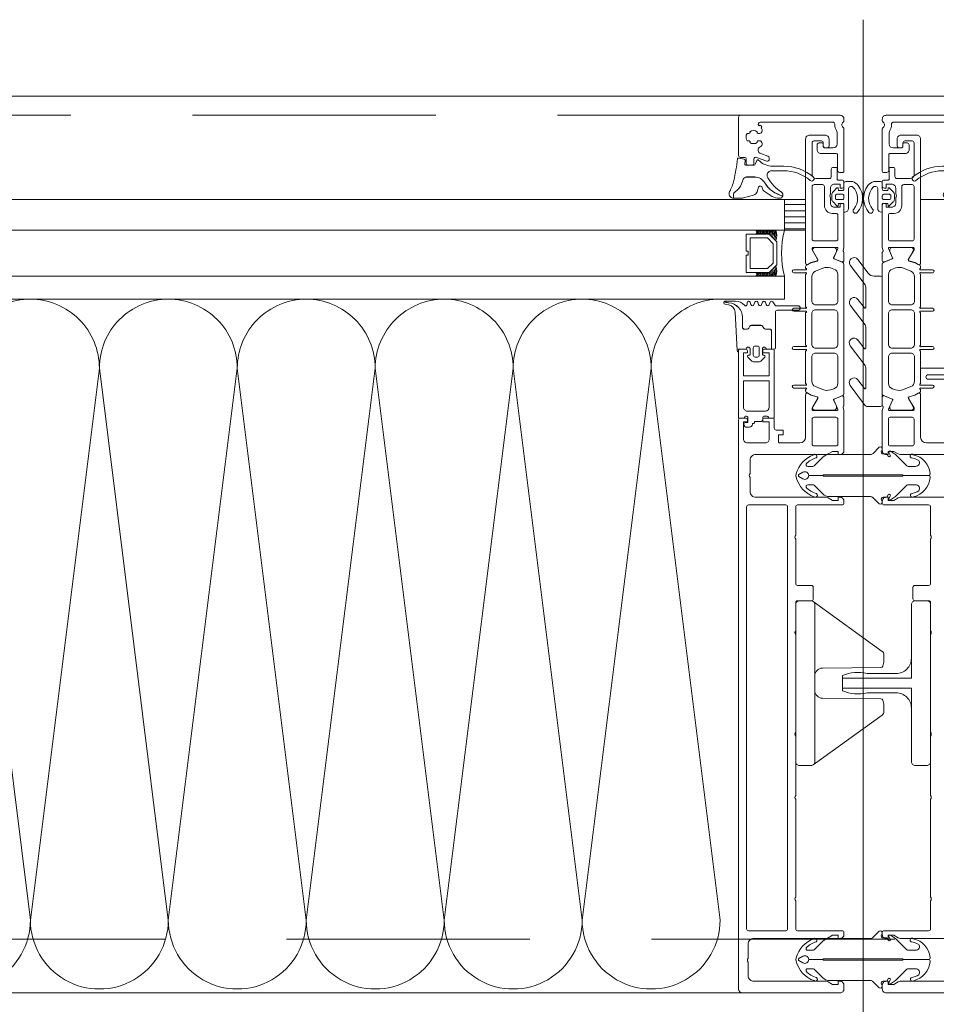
# Model space of a CAD drawing. Header units: millimetres. Extents: x 144573 to 336993, y 74252 to 247042.
# Tile 211 of 256: x 160016 to 160256, y 198058 to 198315. Entities that reach past the tile are written whole.
import ezdxf

# ---------------------------------------------------------------- set-up
doc = ezdxf.new("R2010")
doc.units = ezdxf.units.MM
doc.linetypes.add('ČÁRKOVANÁ', pattern=[19.05, 12.7, -6.35])
doc.layers.add('FASÁDA DETAILNÍ', color=255, linetype='Continuous', lineweight=0)

# ---------------------------------------------------------------- blocks, each defined once
blk = doc.blocks.new('244748_a')
blk.add_lwpolyline([(8.32, -1.69, 0.082248), (6.34, -0.9, -1.09695), (6.94, -0.1, -0.315353), (11.26, -5.15, -0.480529), (10.87, -5.64), (4.27, -5.64), (4.08, -5.45), (-16.53, -5.45), (-16.72, -5.64), (-20.43, -5.64, 0.574019), (-21.93, -4.78), (-22.99, -5.4, 0.524827), (-22.99, -5.9), (-21.93, -6.52, 0.574021), (-20.43, -5.66), (-16.72, -5.66), (-16.53, -5.85), (4.08, -5.85), (4.27, -5.66), (10.87, -5.66, -0.480529), (11.26, -6.15, -0.326229), (6.88, -11.09, -1.09695), (6.28, -10.3, 0.081457), (8.32, -9.61, 0.599203), (7.48, -8.05), (5.52, -8.05, 0.198965), (5.17, -8.2), (2.22, -11.15), (0.93, -12.01, -0.738038), (0.51, -11.62), (0.87, -11, 1), (0.35, -10.7), (0, -11.3), (-0.98, -11.3, 0.619205), (-1.45, -12.06), (-1.28, -12.43, -0.808139), (-2.04, -13.04), (-3.63, -11.44, 0.198906), (-4.34, -11.15), (-14.99, -11.15, -0.198936), (-16.76, -10.42), (-18.98, -8.2, 0.198942), (-19.33, -8.05), (-20.67, -8.05, 0.500217), (-21.09, -8.73, 0.122037), (-18.5, -10.27, -1.093735), (-19.1, -11.07, -0.240768), (-23.7, -6.07, -0.106226), (-23.7, -5.23, -0.256232), (-19, -0.13, -1.093735), (-18.4, -0.92, 0.116856), (-21.09, -2.57, 0.500217), (-20.67, -3.25), (-19.33, -3.25, 0.198942), (-18.98, -3.1), (-16.75, -0.88, -0.198936), (-14.99, -0.15), (-4.34, -0.15, 0.198907), (-3.63, 0.14), (-2.04, 1.74, -0.808139), (-1.28, 1.13), (-1.45, 0.76, 0.619205), (-0.98, 0), (0, 0), (0.35, -0.6, 1), (0.87, -0.3), (0.51, 0.32, -0.738038), (0.93, 0.71), (2.22, -0.15), (5.17, -3.1, 0.198965), (5.52, -3.25), (7.48, -3.25, 0.599203)], format="xyb", close=True)
blk = doc.blocks.new('236134_0100_s_v')
for points in [[(22.8, -23), (22.8, -5), (42, -5, 0.414214), (43, -4), (43, -1, 0.414214), (42, 0), (1, 0, 0.414214), (0, -1), (0, -4, 0.414214), (1, -5), (20.2, -5), (20.2, -23)], [(15, -5, -0.414214), (19, -9), (19, -16.57, 0.165764), (19.53, -23), (23.47, -23, 0.165764), (24, -16.57), (24, -9, -0.414214), (28, -5)]]:
    blk.add_lwpolyline(points, format="xyb")
blk = doc.blocks.new('236134_0200_s_v')
for points in [[(19.58, 5, -0.41166), (17.58, 6.98), (17.45, 22.25, 0.344217), (17.07, 22.73), (16, 23), (14, 23, 0.240828), (13.19, 22.59), (0.19, 4.59)], [(23.42, 5, 0.41166), (25.42, 6.98), (25.55, 22.25, -0.344217), (25.93, 22.73), (27, 23), (29, 23, -0.240828), (29.81, 22.59), (42.81, 4.59)]]:
    blk.add_lwpolyline(points, format="xyb")
blk.add_lwpolyline([(42, 5), (1, 5, 0.414214), (0, 4), (0, 1, 0.414214), (1, 0), (42, 0, 0.414214), (43, 1), (43, 4, 0.414214)], format="xyb", close=True)
blk = doc.blocks.new('284336')
for points in [[(-0.7, -9.6), (-10, -9.6, 0.414511), (-10.51, -10.11), (-10.51, -15.51, -1), (-11.69, -15.51), (-11.69, -9.6), (-12.69, -8.95, -0.668884), (-12.6, -8.23), (-11.99, -8.01, 0.766384), (-11.99, -7.21), (-12.6, -6.99, -0.76831), (-12.6, -6.23), (-11.99, -6.01, 0.766384), (-11.99, -5.21), (-12.6, -4.99, -0.76831), (-12.6, -4.23), (-11.99, -4.01, 0.766384), (-11.99, -3.21), (-12.6, -2.99, -0.877523), (-12.5, -2.22), (-12.1, -2.22, 0.698129), (-11.83, -1.5, -0.220231), (-12.89, 0.78), (-12.89, 3.45, -0.157143), (-12.82, 3.68), (-12.69, 3.42, -0.067482), (-12.48, 2.53, 0.393136), (-8.66, -1.02), (-6.1, -1.02, -0.414214), (-5.61, -1.51), (-5.61, -2.22, -0.267949), (-5.85, -2.65), (-6.35, -2.93, 0.267949), (-6.61, -3.38), (-6.61, -5.84, 0.267949), (-6.35, -6.29), (-5.85, -6.57, -0.267949), (-5.61, -7), (-5.61, -8.11, 0.414215), (-5.1, -8.62), (-0.41, -8.62), (-0.41, -9.31, -0.414212), (-0.7, -9.6)], [(-0.41, 0), (-0.41, -2, 0.990243), (-0.4, -3.02), (0.9, -3.02, 0.414214), (1.21, -2.71), (1.21, -2.61, -0.668123), (1.71, -2.4), (2.75, -3.45, -0.199004), (2.89, -3.79), (2.89, -5.43, -0.199038), (2.75, -5.77), (1.71, -6.82, -0.668191), (1.21, -6.61), (1.21, -6.51, 0.414214), (0.9, -6.2), (-0.4, -6.2, 0.990269), (-0.41, -7.22), (-0.41, -8.6), (-5.1, -8.6, -0.414215), (-5.59, -8.11), (-5.59, -7, 0.267949), (-5.84, -6.56), (-6.34, -6.27, -0.267949), (-6.59, -5.84), (-6.59, -3.38, -0.267949), (-6.34, -2.95), (-5.84, -2.66, 0.267949), (-5.59, -2.22), (-5.59, -1.51, 0.414214), (-6.1, -1), (-8.66, -1, -0.393156), (-12.46, 2.53, 0.067572), (-12.67, 3.43), (-12.8, 3.7, -0.637545), (-12.12, 3.53), (-11.92, 2.53, 0.344315), (-10.06, 0.91), (0, 0.38, -0.406913), (0.39, 0), (-0.41, 0)], [(1.7, -4.31, 0.414235), (1.2, -3.81), (-0.7, -3.81, 0.414214), (-1.2, -4.31), (-1.2, -4.91, 0.414214), (-0.7, -5.41), (1.2, -5.41, 0.414235), (1.7, -4.91), (1.7, -4.31)]]:
    blk.add_lwpolyline(points, format="xyb", close=True)
blk = doc.blocks.new('nesystémový nástavec 18')
for p, q in [((-18, 6.8), (-18, 8.8)), ((-17.5, 9.3), (-15.36, 9.3)), ((-11, 8), (-17, 8)), ((-17, 8), (-17, 6.3)), ((-15.36, 9.3), (0, 9.3)), ((-11, 1.3), (-11, 8)), ((-2.8, 8), (-9.7, 8)), ((-9.7, 1.3), (-9.7, 8)), ((0, 9.3), (0, 7.8)), ((-17, 6.3), (-17.5, 6.3)), ((-1.8, 2.3), (-1.8, 7)), ((-0.5, 7.3), (-0.5, 6.8)), ((0, 6.3), (0.55, 6.3)), ((0.55, 6.3), (0.95, 5.9)), ((0.95, 5.9), (0.95, 4.8)), ((0.95, 4.8), (0.95, 4.14)), ((0.95, 4.14), (1.2, 4.14)), ((1.4, 3.94), (1.4, 3.84)), ((1.6, 3.64), (1.6, 3.64)), ((2.4, 2.84), (2.4, 1.89)), ((-18, 0.5), (-18, 1.8)), ((-17.5, 2.3), (-17, 2.3)), ((-1.8, 0), (-17.5, 0)), ((-17, 2.3), (-17, 1.3)), ((-17, 1.3), (-11, 1.3)), ((-9.7, 1.3), (-2.8, 1.3)), ((0, 0), (-1.8, 0)), ((-0.4, 2.23), (-0.5, 2.04)), ((-0.5, 2.04), (-0.5, 2)), ((1.2, 2.44), (0, 2.44)), ((0, 1.5), (0, 0)), ((1.2, 1.85), (1.2, 2.44)), ((1.8, 1.37), (1.7, 1.35)), ((2.25, 1.63), (1.8, 1.37))]:
    blk.add_line(p, q)
for centre, radius, start, end in [((-17.5, 8.8), 0.5, 90, 180), ((-15.36, 9.8), 0.5, 270, 270.084), ((-2.8, 7), 1, 0, 90), ((0, 7.3), 0.5, 89.9955, 180.0071), ((-17.5, 6.8), 0.5, 180.0012, 269.9988), ((0, 6.8), 0.5, 179.9949, 270.006), ((0.75, 4.8), 0.2, 359.9656, 0.0344), ((1.2, 3.94), 0.2, 359.9707, 90.0249), ((1.6, 3.84), 0.2, 179.9737, 270.035), ((1.6, 2.84), 0.8, 0.0065, 89.9919), ((-17.5, 1.8), 0.5, 89.999, 180.0002), ((-17.5, 0.5), 0.5, 180, 270), ((-2.8, 2.3), 1, 270, 0), ((0, 2), 0.5, 179.9716, 270.0327), ((0, 1.94), 0.5, 89.9975, 144.0007), ((1.7, 1.85), 0.5, 179.9991, 270), ((2.1, 1.89), 0.3, 299.9815, 0.0183)]:
    blk.add_arc(centre, radius, start, end)
blk = doc.blocks.new('433270')
blk.add_lwpolyline([(1, 0, 0.414364), (0, -1), (0, -1.4, 0.255924), (0.23, -1.83, -0.547723), (0.23, -3.17, 0.255924), (0, -3.6), (0, -14.6, 0.414214), (0.3, -14.9), (1.2, -14.9, 0.414214), (1.7, -14.4), (1.7, -10.3, -0.414214), (2, -10), (6, -10, 0.414248), (7, -9), (7, -7.7, 0.414179), (6.5, -7.2), (5.7, -7.2, 0.414232), (5.4, -7.5), (5.4, -8.2, -0.414198), (5.1, -8.5), (2.8, -8.5, -0.414204), (1.8, -7.5), (1.8, -4.49, -0.147432), (1.97, -3.94, 0.147461), (2.4, -2.5), (2.4, -2.3, -0.414214), (2.9, -1.8), (21.87, -1.8, -0.668178), (22.22, -2.65), (22.16, -2.72, 1), (21.59, -3.29), (21.52, -3.35, 0.198912), (21.38, -3.71), (21.38, -4.05, 0.414214), (22.08, -4.75), (22.38, -4.75, 0.576988), (22.64, -4.3, -0.311246), (24.56, -4.3, 0.576988), (24.82, -4.75), (25.3, -4.75, -0.260065), (25.3, -6.65), (24.82, -6.65, 0.576988), (24.56, -7.1, -0.311246), (22.64, -7.1, 0.576988), (22.38, -6.65), (22.08, -6.65, 0.414214), (21.38, -7.35), (21.38, -7.61, 0.267949), (21.63, -8.04), (21.89, -8.2, -0.637047), (21.73, -10), (19.83, -10.7, 0.315299), (19.5, -11.17), (19.5, -11.49, 0.520567), (20.17, -11.96), (22.83, -10.99, -0.520567), (23.5, -11.46), (23.5, -12.5, 0.414062), (24, -13), (25, -13, 0.414186), (25.5, -12.5), (25.5, -11.5, -0.414182), (26, -11), (27, -11, 0.414214), (27.5, -10.5), (27.5, -0.5, 0.414214), (27, 0), (1, 0)], format="xyb", close=True)
blk = doc.blocks.new('284325')
for points in [[(0.84, -5.23, -0.560316), (0.94, -4.73), (1.94, -4.36, 0.3153), (2.14, -4.08), (2.14, -1.89, 0.451558), (1.8, -1.59), (0.9, -1.7, -0.399586), (0.57, -1.46), (0.3, -0.07, -0.415977), (0.53, 0.29, 0.024107), (6.15, 1.24, 0.076636), (8.99, 2.34, -0.577615), (10.79, 1.3), (10.02, 1.37, 0.283171), (9.08, 0.9, -0.168429), (7.07, -0.74), (5.9, -1.16, 0.315302), (5.24, -2.1), (5.24, -4.21, 0.269719), (6.76, -6.82, -0.194797), (10.18, -11.53, -0.342663), (9.17, -11.17, 0.119207), (5.43, -7.59, 0.578571), (3.63, -8.62), (3.63, -11.77, 0.176415), (6.16, -18.72, -1), (5.24, -19.49, -0.176415), (2.43, -11.77), (2.43, -8.89, 0.208286), (0.84, -5.23)], [(8.95, -6.65), (10.32, -8.78, -0.134555), (10.79, -10.63, -0.339795), (10.19, -11.53, 0.194788), (6.76, -6.81, -0.269736), (5.25, -4.21), (5.25, -2.1, -0.315302), (5.9, -1.17), (7.07, -0.74, 0.168429), (9.09, 0.89, -0.283167), (10.01, 1.36), (10.79, 1.29), (10.79, -0.74, -0.070852), (10.71, -1.3), (9.95, -3.93, -0.241839), (9.08, -4.83), (7.93, -5.22, 0.836024), (8.08, -6.19), (8.11, -6.19, -0.255349), (8.95, -6.65)]]:
    blk.add_lwpolyline(points, format="xyb", close=True)
blk = doc.blocks.new('*U1335')
for points in [[(0, 0, 0.414243), (0.1, 0.1), (0, 0.9, -1.0001), (0.2, 0.9), (0.1, 0.1, 0.414228), (0.2, 0, 0.414228)], [(0.2, 0, 0.414243), (0.3, 0.1), (0.2, 0.9, -1.0001), (0.4, 0.9), (0.3, 0.1, 0.414228), (0.4, 0, 0.414228)], [(0.4, 0, 0.414243), (0.5, 0.1), (0.4, 0.9, -1.0001), (0.6, 0.9), (0.5, 0.1, 0.414228), (0.6, 0, 0.414228)], [(0.6, 0, 0.414243), (0.7, 0.1), (0.6, 0.9, -1.0001), (0.8, 0.9), (0.7, 0.1, 0.414228), (0.8, 0, 0.414228)], [(0.8, 0, 0.414243), (0.9, 0.1), (0.8, 0.9, -1.0001), (1, 0.9), (0.9, 0.1, 0.414228), (1, 0, 0.414228)], [(1, 0, 0.414243), (1.1, 0.1), (1, 0.9, -1.0001), (1.2, 0.9), (1.1, 0.1, 0.414228), (1.2, 0, 0.414228)], [(1.2, 0, 0.414243), (1.3, 0.1), (1.2, 0.9, -1.0001), (1.4, 0.9), (1.3, 0.1, 0.414228), (1.4, 0, 0.414228)], [(1.4, 0, 0.414243), (1.5, 0.1), (1.4, 0.9, -1.0001), (1.6, 0.9), (1.5, 0.1, 0.414228), (1.6, 0, 0.414228)], [(1.6, 0, 0.414243), (1.7, 0.1), (1.6, 0.9, -1.0001), (1.8, 0.9), (1.7, 0.1, 0.414228), (1.8, 0, 0.414228)], [(1.8, 0, 0.414243), (1.9, 0.1), (1.8001, 0.9, -1.0001), (2, 0.9), (1.9001, 0.1, 0.414228), (2, 0, 0.414228)]]:
    blk.add_lwpolyline(points, format="xyb")
blk = doc.blocks.new('288126')
for points in [[(-16.5, 0), (16.5, 0)], [(-17, -2.08), (-17, -0.5)], [(17, -0.5), (17, -3.8)], [(-21.36, -6.34), (-17.8, -3.69)], [(-14.71, -4.5), (-19.87, -8.34)], [(-8.83, -4.3), (-14.11, -4.3)], [(-10.96, -6.34), (-8.71, -4.66)], [(-4.31, -4.5), (-9.47, -8.34)], [(1.81, -4.3), (-3.71, -4.3)], [(-0.35, -6.36), (1.93, -4.66)], [(6.33, -4.5), (1.14, -8.37)], [(12.21, -4.3), (6.93, -4.3)], [(10.05, -6.36), (12.33, -4.66)], [(16.6, -4.6), (11.54, -8.37)]]:
    blk.add_lwpolyline(points)
for centre, radius, start, end in [((16.5, -0.5), 0.5, 0, 90), ((-16.5, -0.5), 0.5, 90, 180), ((16, -3.8), 1, 306.7059, 0), ((-20.61, -7.34), 1.25, 126.7059, 306.7059), ((-10.21, -7.34), 1.25, 126.7059, 306.7059), ((0.4, -7.37), 1.25, 126.7059, 306.7059), ((10.8, -7.37), 1.25, 126.7059, 306.7059)]:
    blk.add_arc(centre, radius, start, end)
at = {"extrusion": (0, 0, -1)}
for centre, radius, start, end in [((19, -2.08), 2, 180, 233.2941), ((14.11, -5.3), 1, 53.2941, 90), ((8.83, -4.5), 0.2, 90, 233.2941), ((3.71, -5.3), 1, 53.2941, 90), ((-1.81, -4.5), 0.2, 90, 233.2941), ((-6.93, -5.3), 1, 53.2941, 90), ((-12.21, -4.5), 0.2, 90, 233.2941)]:
    blk.add_arc(centre, radius, start, end, dxfattribs=at)
blk = doc.blocks.new('246426')
for points in [[(-1.84, 0.64), (-2.86, -0.38, 0.198926), (-3.15, -1.09), (-3.15, -2.31, 0.198926), (-2.86, -3.02), (-1.84, -4.04, 0.637051), (-1.5, -3.92), (-1.45, -3.4), (-0.3, -3.4, -0.41484), (0, -3.7), (0, -5.19, 0.414232), (0.5, -5.69), (2.14, -5.69, 0.071862), (2.2, -5.68, 0.157876), (3.73, -4.64, 0.360336), (3.48, 2.39, 0.964062), (2.54, 1.48, -0.403385), (2.25, -4.34, -0.190964), (2.11, -4.39), (1.7, -4.39, -0.414214), (1.2, -3.89), (1.2, 1.31, 0.414201), (0.2, 2.31), (0, 2.31), (0, 0.3, -0.414214), (-0.3, 0), (-1.45, 0), (-1.5, 0.52, 0.637051), (-1.84, 0.64)], [(-2.25, -1.4, -0.414214), (-1.85, -1), (-0.4, -1, -0.414214), (0, -1.4), (0, -2, -0.414214), (-0.4, -2.4), (-1.85, -2.4, -0.414214), (-2.25, -2), (-2.25, -1.4)]]:
    blk.add_lwpolyline(points, format="xyb", close=True)

msp = doc.modelspace()

# ---------------------------------------------------------------- hatches: boundary and pattern name
at = {"layer": 'FASÁDA DETAILNÍ'}
h = msp.add_hatch(dxfattribs=at)
h.set_pattern_fill('ANSI31', color=256, scale=0.5, angle=495)
h.set_pattern_definition([(180, (149901.5588, 130529.9017), (-7e-16, -1.5875), [])])
h.paths.add_polyline_path([(160215.98, 198260.259), (160221.48, 198260.259), (160221.48, 198268.259), (160215.98, 198268.259)])

# ---------------------------------------------------------------- linework, layer by layer
for p, q in [((160236.48, 198315.204), (160236.48, 197946.967)), ((159806.98, 198268.259), (160215.98, 198268.259)), ((160215.98, 198268.259), (160215.98, 198260.259)), ((160251.48, 198268.259), (163406.98, 198268.259)), ((160215.98, 198260.259), (159806.98, 198260.259)), ((159806.98, 198248.259), (160215.98, 198248.259)), ((160215.98, 198242.259), (160215.98, 198248.259)), ((160215.98, 198242.259), (159806.98, 198242.259)), ((163406.98, 198224.259), (160251.479, 198224.259))]:
    msp.add_line(p, q, dxfattribs=at)
for points in [[(173301.48, 174615.259), (146721.48, 174615.259), (146721.48, 198295.259), (173301.48, 198295.259)], [(160215.98, 198268.259), (160221.48, 198268.259), (160221.48, 198260.259), (160215.98, 198260.259)], [(160205.98, 198249.259), (160211.98, 198249.259), (160213.98, 198251.259), (160213.98, 198257.259), (160211.98, 198259.259), (160205.98, 198259.259), (160205.98, 198254.759), (160206.48, 198254.759), (160206.48, 198253.759), (160205.98, 198253.759)], [(160206.98, 198258.259), (160206.98, 198250.259), (160211.566, 198250.259), (160212.98, 198251.673), (160212.98, 198256.706), (160211.566, 198258.259)]]:
    msp.add_lwpolyline(points, close=True, dxfattribs=at)
at = {"layer": 'FASÁDA DETAILNÍ', "linetype": 'ČÁRKOVANÁ', "ltscale": 5}
for points in [[(173296.48, 174620.259), (146726.48, 174620.259), (146726.48, 198290.259), (173296.48, 198290.259)], [(173081.48, 174835.259), (146941.48, 174835.259), (146941.48, 198075.259), (173081.48, 198075.259)]]:
    msp.add_lwpolyline(points, close=True, dxfattribs=at)
at = {"layer": 'FASÁDA DETAILNÍ'}
for points in [[(160231.48, 198255.759), (160231.48, 198266.758, 0.4144257), (160230.98, 198267.259), (160230.487, 198267.259), (160230.487, 198266.259), (160228.987, 198266.259, -0.4142136), (160227.987, 198267.259), (160227.987, 198268.759, -0.3999851), (160227.987, 198269.759), (160227.987, 198271.259, -0.4142136), (160228.987, 198272.259), (160230.48, 198272.259), (160230.48, 198271.259), (160230.98, 198271.259, 0.4144559), (160231.48, 198271.759), (160231.479, 198273.059, 0.4139712), (160231.179, 198273.359), (160229.98, 198273.359, -0.4142136), (160229.68, 198273.659), (160229.68, 198276.659), (160228.68, 198276.659, 0.4142136), (160228.18, 198276.159), (160228.18, 198274.259, -0.4142136), (160227.68, 198273.759), (160224.18, 198273.759, -0.4142056), (160223.18, 198274.759), (160223.18, 198283.059, -0.4142063), (160223.68, 198283.559), (160225.58, 198283.559, -0.414219), (160226.08, 198283.059), (160226.08, 198282.259, 0.4142136), (160226.58, 198281.759), (160227.08, 198281.759, 0.4142136), (160227.58, 198282.259), (160227.58, 198284.059, 0.4142136), (160226.58, 198285.059), (160222.48, 198285.059, 0.4142136), (160221.48, 198284.059), (160221.48, 198255.759), (160221.48, 198251.658, 0.5773503), (160222.08, 198251.312), (160222.943, 198251.81), (160224.435, 198252.238, 0.4887011), (160224.612, 198252.677), (160223.18, 198255.143), (160223.18, 198255.564, -0.4325656), (160223.38, 198255.759), (160229.685, 198255.759, -0.5483974), (160229.87, 198255.477), (160228.802, 198253.093, 0.4253361), (160228.91, 198252.826), (160230.933, 198252.009, 0.5315625), (160231.482, 198252.38), (160231.482, 198254.445, 0.2313061), (160231.367, 198254.681, -0.3061853), (160231.263, 198255.001), (160231.48, 198255.759)], [(160241.48, 198255.759), (160241.48, 198266.758, -0.4144257), (160241.98, 198267.259), (160242.473, 198267.259), (160242.473, 198266.259), (160243.973, 198266.259, 0.4142136), (160244.973, 198267.259), (160244.973, 198268.759, 0.3999851), (160244.973, 198269.759), (160244.973, 198271.259, 0.4142136), (160243.973, 198272.259), (160242.48, 198272.259), (160242.48, 198271.259), (160241.98, 198271.259, -0.4144559), (160241.48, 198271.759), (160241.481, 198273.059, -0.4139712), (160241.781, 198273.359), (160242.98, 198273.359, 0.4142136), (160243.28, 198273.659), (160243.28, 198276.659), (160244.28, 198276.659, -0.4142136), (160244.78, 198276.159), (160244.78, 198274.259, 0.4142136), (160245.28, 198273.759), (160248.78, 198273.759, 0.4142056), (160249.78, 198274.759), (160249.78, 198283.059, 0.4142063), (160249.28, 198283.559), (160247.38, 198283.559, 0.414219), (160246.88, 198283.059), (160246.88, 198282.259, -0.4142136), (160246.38, 198281.759), (160245.88, 198281.759, -0.4142136), (160245.38, 198282.259), (160245.38, 198284.059, -0.4142136), (160246.38, 198285.059), (160250.48, 198285.059, -0.4142136), (160251.48, 198284.059), (160251.48, 198255.759), (160251.48, 198251.658, -0.5773503), (160250.88, 198251.312), (160250.017, 198251.81), (160248.525, 198252.238, -0.4887011), (160248.348, 198252.677), (160249.78, 198255.143), (160249.78, 198255.564, 0.4325656), (160249.58, 198255.759), (160243.275, 198255.759, 0.5483974), (160243.09, 198255.477), (160244.158, 198253.093, -0.4253361), (160244.05, 198252.826), (160242.027, 198252.009, -0.5315625), (160241.478, 198252.38), (160241.478, 198254.445, -0.2313061), (160241.593, 198254.681, 0.3061853), (160241.697, 198255.001), (160241.48, 198255.759)], [(160223.18, 198257.959), (160223.18, 198271.659, -0.4142136), (160223.68, 198272.159), (160225.887, 198272.159, -0.4142136), (160226.387, 198271.659), (160226.387, 198266.688, 0.4111388), (160228.387, 198264.659), (160229.38, 198264.659, -0.4142136), (160229.88, 198264.159), (160229.88, 198257.959, -0.4142136), (160229.38, 198257.459), (160223.68, 198257.459, -0.4142136), (160223.18, 198257.959)], [(160249.78, 198257.959), (160249.78, 198271.659, 0.4142136), (160249.28, 198272.159), (160247.073, 198272.159, 0.4142136), (160246.573, 198271.659), (160246.573, 198266.688, -0.4111388), (160244.573, 198264.659), (160243.58, 198264.659, 0.4142136), (160243.08, 198264.159), (160243.08, 198257.959, 0.4142136), (160243.58, 198257.459), (160249.28, 198257.459, 0.4142136), (160249.78, 198257.959)], [(160231.48, 198217.597), (160231.481, 198229.509), (160231.48, 198251.42, 0.3058367), (160231.167, 198251.883), (160228.88, 198252.806, -0.4253361), (160228.772, 198253.073), (160229.489, 198254.692, 0.5437525), (160228.804, 198255.749), (160223.9, 198255.749, 0.5781822), (160223.381, 198254.847), (160224.642, 198252.655, -0.4885049), (160224.466, 198252.216), (160222.951, 198251.782), (160221.63, 198251.02, 0.2824777), (160221.481, 198250.744), (160221.481, 198250.298, -1.4470094), (160221.349, 198249.948), (160218.381, 198249.948, 1), (160218.381, 198249.148), (160221.349, 198249.148, -1.4470094), (160221.481, 198248.798), (160221.481, 198240.259, -1.4470094), (160221.349, 198239.909), (160218.381, 198239.909, 1), (160218.381, 198239.109), (160221.349, 198239.109, -1.4470094), (160221.481, 198238.758), (160221.481, 198230.259, -1.4470094), (160221.349, 198229.909), (160218.381, 198229.909, 1), (160218.381, 198229.109), (160221.349, 198229.109, -1.4470094), (160221.481, 198228.758), (160221.481, 198220.219, -1.4470094), (160221.349, 198219.869), (160218.381, 198219.869, 1), (160218.381, 198219.069), (160221.349, 198219.069, -1.4470094), (160221.481, 198218.718), (160221.481, 198218.273, 0.2824777), (160221.63, 198217.997), (160222.951, 198217.235), (160224.466, 198216.801, -0.4885049), (160224.642, 198216.361), (160223.381, 198214.17, 0.5781822), (160223.9, 198213.269), (160228.804, 198213.269, 0.5437525), (160229.489, 198214.325), (160228.772, 198215.944, -0.4253361), (160228.88, 198216.211), (160231.167, 198217.134, 0.3058367), (160231.48, 198217.597)], [(160241.48, 198217.597), (160241.479, 198229.509), (160241.48, 198251.42, -0.3058367), (160241.793, 198251.883), (160244.08, 198252.806, 0.4253361), (160244.188, 198253.073), (160243.471, 198254.692, -0.5437525), (160244.156, 198255.749), (160249.06, 198255.749, -0.5781822), (160249.579, 198254.847), (160248.318, 198252.655, 0.4885049), (160248.494, 198252.216), (160250.009, 198251.782), (160251.33, 198251.02, -0.2824777), (160251.479, 198250.744), (160251.479, 198250.298, 1.4470094), (160251.611, 198249.948), (160254.579, 198249.948, -1), (160254.579, 198249.148), (160251.611, 198249.148, 1.4470094), (160251.479, 198248.798), (160251.479, 198240.259, 1.4470094), (160251.611, 198239.909), (160254.579, 198239.909, -1), (160254.579, 198239.109), (160251.611, 198239.109, 1.4470094), (160251.479, 198238.758), (160251.479, 198230.259, 1.4470094), (160251.611, 198229.909), (160254.579, 198229.909, -1), (160254.579, 198229.109), (160251.611, 198229.109, 1.4470094), (160251.479, 198228.758), (160251.479, 198220.219, 1.4470094), (160251.611, 198219.869), (160254.579, 198219.869, -1), (160254.579, 198219.069), (160251.611, 198219.069, 1.4470094), (160251.479, 198218.718), (160251.479, 198218.273, -0.2824777), (160251.33, 198217.997), (160250.009, 198217.235), (160248.494, 198216.801, 0.4885049), (160248.318, 198216.361), (160249.579, 198214.17, -0.5781822), (160249.06, 198213.269), (160244.156, 198213.269, -0.5437525), (160243.471, 198214.325), (160244.188, 198215.944, 0.4253361), (160244.08, 198216.211), (160241.793, 198217.134, -0.3058367), (160241.48, 198217.597)], [(160229.881, 198248.709), (160229.881, 198241.809, -0.4142178), (160228.881, 198240.809), (160224.081, 198240.809, -0.4142178), (160223.081, 198241.809), (160223.081, 198248.171, -0.305619), (160224.018, 198249.561), (160225.942, 198250.34, -0.1764286), (160227.994, 198250.412), (160228.845, 198250.135, -0.3249157), (160229.881, 198248.709)], [(160243.079, 198248.709), (160243.079, 198241.809, 0.4142178), (160244.079, 198240.809), (160248.879, 198240.809, 0.4142178), (160249.879, 198241.809), (160249.879, 198248.171, 0.305619), (160248.942, 198249.561), (160247.018, 198250.34, 0.1764286), (160244.966, 198250.412), (160244.116, 198250.135, 0.3249157), (160243.079, 198248.709)], [(160229.881, 198238.509), (160229.881, 198230.509, -0.4142136), (160228.881, 198229.509), (160224.081, 198229.509, -0.4142136), (160223.081, 198230.509), (160223.081, 198238.509, -0.4142136), (160224.081, 198239.509), (160228.881, 198239.509, -0.4142136), (160229.881, 198238.509)], [(160243.079, 198238.509), (160243.079, 198230.509, 0.4142136), (160244.079, 198229.509), (160248.879, 198229.509, 0.4142136), (160249.879, 198230.509), (160249.879, 198238.509, 0.4142136), (160248.879, 198239.509), (160244.079, 198239.509, 0.4142136), (160243.079, 198238.509)], [(160229.881, 198227.209), (160229.881, 198220.308, -0.3249157), (160228.845, 198218.882), (160227.994, 198218.605, -0.1764286), (160225.942, 198218.678), (160224.018, 198219.456, -0.305619), (160223.081, 198220.846), (160223.081, 198227.209, -0.4142178), (160224.081, 198228.209), (160228.881, 198228.209, -0.4142178), (160229.881, 198227.209)], [(160243.079, 198227.209), (160243.079, 198220.308, 0.3249157), (160244.116, 198218.882), (160244.966, 198218.605, 0.1764286), (160247.018, 198218.678), (160248.942, 198219.456, 0.305619), (160249.879, 198220.846), (160249.879, 198227.209, 0.4142178), (160248.879, 198228.209), (160244.079, 198228.209, 0.4142178), (160243.079, 198227.209)], [(160203.98, 198062.259), (160203.98, 198210.759, -0.4142136), (160204.48, 198211.259), (160205.78, 198211.259, -0.4142197), (160206.28, 198210.759), (160206.28, 198210.259), (160205.28, 198210.259), (160205.28, 198205.759, 0.4142136), (160206.28, 198204.759), (160210.98, 198204.759, 0.4142136), (160211.98, 198205.759), (160211.98, 198210.259), (160210.28, 198210.259), (160210.28, 198210.759, -0.4142012), (160210.78, 198211.259), (160212.78, 198211.259, -0.4142136), (160213.28, 198210.759), (160213.28, 198208.615, 0.4142136), (160213.78, 198208.115), (160215.58, 198208.115), (160215.58, 198206.864), (160214.38, 198206.864), (160214.38, 198205.059, 0.4142136), (160214.68, 198204.759), (160219.979, 198204.759, 0.4141667), (160221.479, 198206.258), (160221.48, 198213.256), (160221.48, 198217.356, -0.5773503), (160222.08, 198217.703), (160222.943, 198217.204), (160224.435, 198216.777, -0.4887011), (160224.612, 198216.337), (160223.18, 198213.872), (160223.18, 198213.451, 0.4325656), (160223.38, 198213.256), (160229.685, 198213.256, 0.5483974), (160229.87, 198213.538), (160228.802, 198215.922, -0.4253361), (160228.91, 198216.189), (160230.933, 198217.005, -0.5315629), (160231.482, 198216.634), (160231.482, 198214.57, -0.2313061), (160231.367, 198214.334, 0.3061853), (160231.263, 198214.014), (160231.48, 198213.256), (160231.48, 198202.753, -0.4142136), (160230.48, 198201.753), (160229.98, 198201.753), (160229.98, 198202.553), (160228.48, 198202.553), (160227.336, 198201.893, -0.1316504), (160226.836, 198201.759), (160208.472, 198201.759, 0.4142136), (160206.972, 198200.259), (160206.972, 198196.758, 0.3999851), (160206.972, 198195.758), (160206.972, 198192.059, 0.4142136), (160208.472, 198190.559), (160226.836, 198190.559, -0.1316504), (160227.336, 198190.425), (160228.48, 198189.764), (160229.98, 198189.764), (160229.98, 198190.564), (160230.48, 198190.564, -0.4142136), (160231.48, 198189.564), (160231.48, 198189.059, -0.4142136), (160230.98, 198188.559), (160219.38, 198188.559, 0.4142136), (160218.88, 198188.059), (160218.88, 198180.659, 0.3999851), (160218.88, 198179.659), (160218.88, 198168.059, 0.4142136), (160219.38, 198167.559), (160222.98, 198167.559, -0.4142136), (160223.48, 198167.059), (160223.48, 198164.059, -0.4142136), (160222.98, 198163.559), (160219.38, 198163.559, 0.4142136), (160218.88, 198163.059), (160218.88, 198155.759, 0.38324), (160218.88, 198154.759), (160218.88, 198129.259, 0.38324), (160218.88, 198128.259), (160218.88, 198112.759, 0.38324), (160218.88, 198111.759), (160218.88, 198086.259, 0.38324), (160218.88, 198085.259), (160218.88, 198077.959, 0.4142136), (160219.38, 198077.459), (160230.98, 198077.459, -0.4142136), (160231.48, 198076.959), (160231.48, 198076.459, -0.4142136), (160230.48, 198075.459), (160229.98, 198075.459), (160229.98, 198076.259), (160228.48, 198076.259), (160227.326, 198075.593, -0.1169365), (160226.826, 198075.459), (160207.972, 198075.459, 0.4142315), (160206.472, 198073.959), (160206.472, 198070.249, 0.3999851), (160206.472, 198069.249), (160206.472, 198065.759, 0.4142315), (160207.972, 198064.259), (160226.826, 198064.259, -0.1169365), (160227.326, 198064.125), (160228.48, 198063.459), (160229.98, 198063.459), (160229.98, 198064.259), (160230.48, 198064.259, -0.4142136), (160231.48, 198063.259), (160231.48, 198062.259, -0.4142136), (160230.48, 198061.259), (160204.98, 198061.259, -0.4142135), (160203.98, 198062.259)], [(160229.38, 198203.959, 0.4142136), (160229.88, 198204.459), (160229.88, 198210.959, 0.4142136), (160229.38, 198211.459), (160223.68, 198211.459, 0.4142136), (160223.18, 198210.959), (160223.18, 198204.459, 0.4142136), (160223.68, 198203.959), (160229.38, 198203.959)], [(160243.58, 198203.959, -0.4142136), (160243.08, 198204.459), (160243.08, 198210.959, -0.4142136), (160243.58, 198211.459), (160249.28, 198211.459, -0.4142136), (160249.78, 198210.959), (160249.78, 198204.459, -0.4142136), (160249.28, 198203.959), (160243.58, 198203.959)], [(160206.08, 198188.059), (160206.08, 198077.959, 0.4142136), (160206.58, 198077.459), (160216.28, 198077.459, 0.4142136), (160216.78, 198077.959), (160216.78, 198188.059, 0.4142136), (160216.28, 198188.559), (160206.58, 198188.559, 0.4142136), (160206.08, 198188.059)]]:
    msp.add_lwpolyline(points, format="xyb", close=True, dxfattribs=at)
for points in [[(160258.28, 198204.759), (160252.981, 198204.759, -0.4141667), (160251.481, 198206.258), (160251.48, 198213.256), (160251.48, 198217.356, 0.5773503), (160250.88, 198217.703), (160250.017, 198217.204), (160248.525, 198216.777, 0.4887011), (160248.348, 198216.337), (160249.78, 198213.872), (160249.78, 198213.451, -0.4325656), (160249.58, 198213.256), (160243.275, 198213.256, -0.5483974), (160243.09, 198213.538), (160244.158, 198215.922, 0.4253361), (160244.05, 198216.189), (160242.027, 198217.005, 0.5315629), (160241.478, 198216.634), (160241.478, 198214.57, 0.2313061), (160241.593, 198214.334, -0.3061853), (160241.697, 198214.014), (160241.48, 198213.256), (160241.48, 198202.753, 0.4142136), (160242.48, 198201.753), (160242.98, 198201.753), (160242.98, 198202.553), (160244.48, 198202.553), (160245.624, 198201.893, 0.1316504), (160246.124, 198201.759), (160264.488, 198201.759, -0.4142136)], [(160264.488, 198190.559), (160246.124, 198190.559, 0.1316504), (160245.624, 198190.425), (160244.48, 198189.764), (160242.98, 198189.764), (160242.98, 198190.564), (160242.48, 198190.564, 0.4142136), (160241.48, 198189.564), (160241.48, 198189.059, 0.4142136), (160241.98, 198188.559), (160253.58, 198188.559, -0.4142136), (160254.08, 198188.059), (160254.08, 198180.659, -0.3999851), (160254.08, 198179.659), (160254.08, 198168.059, -0.4142136), (160253.58, 198167.559), (160249.98, 198167.559, 0.4142136), (160249.48, 198167.059), (160249.48, 198164.059, 0.4142136), (160249.98, 198163.559), (160253.58, 198163.559, -0.4142136), (160254.08, 198163.059), (160254.08, 198155.759, -0.38324), (160254.08, 198154.759), (160254.08, 198129.259, -0.38324), (160254.08, 198128.259), (160254.08, 198112.759, -0.38324), (160254.08, 198111.759), (160254.08, 198086.259, -0.38324), (160254.08, 198085.259), (160254.08, 198077.959, -0.4142136), (160253.58, 198077.459), (160241.98, 198077.459, 0.4142136), (160241.48, 198076.959), (160241.48, 198076.459, 0.4142136), (160242.48, 198075.459), (160242.98, 198075.459), (160242.98, 198076.259), (160244.48, 198076.259), (160245.634, 198075.593, 0.1169365), (160246.134, 198075.459), (160264.988, 198075.459, -0.4142315)], [(160264.988, 198064.259), (160246.134, 198064.259, 0.1169365), (160245.634, 198064.125), (160244.48, 198063.459), (160242.98, 198063.459), (160242.98, 198064.259), (160242.48, 198064.259, 0.4142136), (160241.48, 198063.259), (160241.48, 198062.259, 0.4142136), (160242.48, 198061.259), (160267.98, 198061.259, 0.4142135)]]:
    msp.add_lwpolyline(points, format="xyb", dxfattribs=at)
msp.add_lwpolyline([(160204.98, 198061.259), (159817.98, 198061.259)], dxfattribs=at)
for centre, radius, start, end in [((160208.117, 198259.759), 0.596, 303.03656, 56.96344), ((160208.41, 198259.759), 0.596, 303.03656, 56.96344), ((160208.702, 198259.759), 0.596, 303.03656, 56.96344), ((160208.995, 198259.759), 0.596, 303.03656, 56.96344), ((160209.287, 198259.759), 0.596, 303.03656, 56.96344), ((160209.58, 198259.759), 0.596, 303.03656, 56.96344), ((160209.872, 198259.759), 0.596, 303.03656, 56.96344), ((160210.165, 198259.759), 0.596, 303.03656, 56.96344), ((160210.457, 198259.759), 0.596, 303.03656, 56.96344), ((160210.75, 198259.759), 0.596, 303.03656, 56.96344), ((160211.042, 198259.759), 0.596, 303.03656, 56.96344), ((160211.335, 198259.759), 0.596, 303.03656, 56.96344), ((160211.627, 198259.759), 0.596, 303.03656, 56.96344), ((160211.64, 198259.621), 0.879, 313.99491, 46.49644), ((160211.549, 198259.473), 1.263, 321.96563, 38.49956), ((160211.389, 198259.334), 1.712, 327.29495, 32.68565), ((160211.145, 198259.189), 2.248, 331.52734, 28.40281), ((160210.796, 198259.021), 2.897, 335.30667, 25.29515), ((160210.429, 198258.907), 3.546, 337.29382, 22.40905), ((160237.871, 198254.259), 22.699, 164.67278, 195.32722), ((160208.117, 198248.759), 0.596, 303.03656, 56.96344), ((160208.41, 198248.759), 0.596, 303.03656, 56.96344), ((160208.702, 198248.759), 0.596, 303.03656, 56.96344), ((160208.995, 198248.759), 0.596, 303.03656, 56.96344), ((160209.287, 198248.759), 0.596, 303.03656, 56.96344), ((160209.58, 198248.759), 0.596, 303.03656, 56.96344), ((160209.872, 198248.759), 0.596, 303.03656, 56.96344), ((160210.165, 198248.759), 0.596, 303.03656, 56.96344), ((160210.457, 198248.759), 0.596, 303.03656, 56.96344), ((160210.75, 198248.759), 0.596, 303.03656, 56.96344), ((160211.042, 198248.759), 0.596, 303.03656, 56.96344), ((160211.335, 198248.759), 0.596, 303.03656, 56.96344), ((160211.627, 198248.759), 0.596, 303.03656, 56.96344), ((160211.64, 198248.896), 0.879, 313.50356, 46.00509), ((160211.549, 198249.045), 1.263, 321.50044, 38.03437), ((160211.389, 198249.183), 1.712, 327.31435, 32.70505), ((160211.145, 198249.328), 2.248, 331.59719, 28.47266), ((160210.796, 198249.496), 2.897, 334.70485, 24.69333), ((160210.429, 198249.61), 3.546, 337.59095, 22.70618)]:
    msp.add_arc(centre, radius, start, end, dxfattribs=at)

# ---------------------------------------------------------------- block references
at = {"layer": 'FASÁDA DETAILNÍ', "xscale": -1}
msp.add_blockref('433270', (160231.48, 198290.259), dxfattribs=at)
at = {"layer": 'FASÁDA DETAILNÍ'}
msp.add_blockref('433270', (160241.48, 198290.259), dxfattribs=at)
at = {"layer": 'FASÁDA DETAILNÍ', "xscale": -1}
for name, p, rotation in [('284325', (160203.98, 198279.399), 90), ('246426', (160231.484, 198267.259), 180), ('284336', (160203.98, 198228.849), 90), ('244748_a', (160242.702, 198190.598), 180), ('244748_a', (160242.702, 198064.298), 180)]:
    msp.add_blockref(name, p, dxfattribs=dict(at, rotation=rotation))
at = {"layer": 'FASÁDA DETAILNÍ'}
for name, p, rotation in [('284325', (160268.98, 198279.399), 270), ('246426', (160241.476, 198267.259), 180), ('288126', (160241.479, 198231.269), 270), ('nesystémový nástavec 18', (160203.98, 198211.259), 270), ('284336', (160268.98, 198210.849), 270), ('236134_0200_s_v', (160218.88, 198163.559), 270), ('236134_0100_s_v', (160254.08, 198163.559), 270)]:
    msp.add_blockref(name, p, dxfattribs=dict(at, rotation=rotation))
at = {"layer": 'FASÁDA DETAILNÍ', "xscale": 179.9999932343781, "yscale": 179.9999932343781, "zscale": 179.9999932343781, "rotation": 180}
msp.add_blockref('*U1335', (160199.153, 198242.259), dxfattribs=at)

doc.saveas('drawing.dxf')
